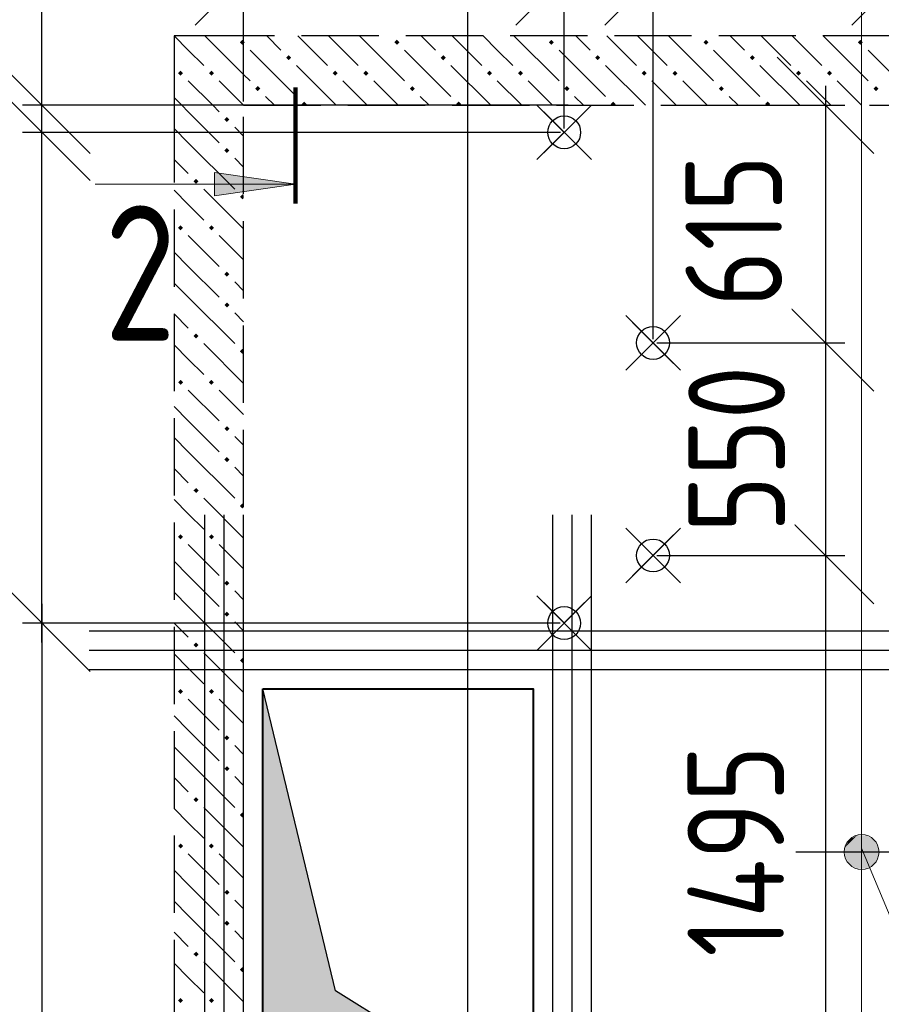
# Model space of a CAD drawing. Header units: millimetres. Extents: x 40580 to 1168286, y -220995 to 81020.
# Tile 35 of 194: x 266019 to 268249, y -108245 to -105697. Entities that reach past the tile are written whole.
import ezdxf

# ---------------------------------------------------------------- set-up
doc = ezdxf.new("R2010")
doc.units = ezdxf.units.MM
for name, pattern in [('______2', [270, 200, -70]), ('______5', [1100, 800, -100, 100, -100]), ('CENTER', [2, 1.25, -0.25, 0.25, -0.25])]:
    doc.linetypes.add(name, pattern=pattern)
doc.layers.add('ЖБ Стена верхний уровень', color=7, linetype='______2', true_color=0x656565)
for name, color, linetype, lineweight in [('Обрамление проемов стержнями', 7, 'Continuous', 25), ('ОСИ', 7, 'CENTER', 15), ('Основная', 7, 'Continuous', 40), ('Позиционная метка линия выноска', 7, 'Continuous', 13), ('Позиционная метка номер позиции', 7, 'Continuous', 13), ('Примечания', 7, 'Continuous', 13), ('Размерная линия_ общее', 7, 'Continuous', 25), ('Узлы символ', 7, 'Continuous', 25)]:
    doc.layers.add(name, color=color, linetype=linetype, lineweight=lineweight)
doc.layers.add('Тонкие', color=7, linetype='Continuous')
doc.layers.add('ФВ-2', color=7, linetype='Continuous')
doc.styles.add('GOST 2.304-81', font='txt')
doc.styles.add('ISOCPEUR', font='isocpeur.ttf')
doc.dimstyles.new('СПДС', dxfattribs={"dimscale": 125, "dimtxt": 250, "dimasz": 250, "dimexe": 50, "dimexo": 10, "dimgap": 100, "dimtad": 1, "dimdec": 0, "dimtxsty": 'GOST 2.304-81', "dimblk": 'OBLIQUE', "dimcen": 250, "dimdle": 50, "dimadec": 0, "dimazin": 2, "dimtfac": 0.75, "dimtdec": 0, "dimtmove": 1, "dimatfit": 3, "dimfxl": 1, "dimtfill": 1, "dimtolj": 1, "dimarcsym": 1})

# ---------------------------------------------------------------- blocks, each defined once
blk = doc.blocks.new('_OBLIQUE')
at = {"color": 0, "linetype": 'ByBlock'}
blk.add_line((-0.5, -0.5), (0.5, 0.5), dxfattribs=at)
blk = doc.blocks.new('*D17154')
at = {"layer": 'Defpoints', "color": 0}
for p in [(267658.3, -107083.4), (267922.7, -108578.4), (268104.7, -108578.4)]:
    blk.add_point(p, dxfattribs=at)
at = {"layer": 'Тонкие', "color": 0, "lineweight": -2}
for p, q in [((268104.7, -107033.4), (268104.7, -108628.4)), ((267668.3, -107083.4), (268154.7, -107083.4)), ((267932.7, -108578.4), (268154.7, -108578.4))]:
    blk.add_line(p, q, dxfattribs=at)
at = {"layer": 'Тонкие', "color": 0, "lineweight": -2, "xscale": 250, "yscale": 250, "zscale": 250}
for p, rotation in [((268104.7, -107083.4), 90), ((268104.7, -108578.4), 270)]:
    blk.add_blockref('_OBLIQUE', p, dxfattribs=dict(at, rotation=rotation))
at = {"layer": 'Тонкие', "color": 0, "insert": (267872.5, -107848.4), "char_height": 250, "attachment_point": 5, "rotation": 90, "style": 'GOST 2.304-81', "bg_fill": 3, "box_fill_scale": 1.1, "bg_fill_color": 256, "bg_fill_true_color": 13158600, "bg_fill_transparency": 0}
blk.add_mtext('\\A1;1495', dxfattribs=at)
blk = doc.blocks.new('*D17155')
at = {"layer": 'Defpoints', "color": 0}
for p in [(267658.3, -106533.4), (267658.3, -107083.4), (268104.7, -107083.4)]:
    blk.add_point(p, dxfattribs=at)
at = {"layer": 'Тонкие', "color": 0, "lineweight": -2}
for p, q in [((268104.7, -106483.4), (268104.7, -107133.4)), ((267668.3, -106533.4), (268154.7, -106533.4)), ((267668.3, -107083.4), (268154.7, -107083.4))]:
    blk.add_line(p, q, dxfattribs=at)
at = {"layer": 'Тонкие', "color": 0, "lineweight": -2, "xscale": 250, "yscale": 250, "zscale": 250}
for p, rotation in [((268104.7, -106533.4), 90), ((268104.7, -107083.4), 270)]:
    blk.add_blockref('_OBLIQUE', p, dxfattribs=dict(at, rotation=rotation))
at = {"layer": 'Тонкие', "color": 0, "insert": (267874.6, -106808.4), "char_height": 250, "attachment_point": 5, "rotation": 90, "style": 'GOST 2.304-81', "bg_fill": 3, "box_fill_scale": 1.1, "bg_fill_color": 256, "bg_fill_true_color": 13158600, "bg_fill_transparency": 0}
blk.add_mtext('\\A1;550', dxfattribs=at)
blk = doc.blocks.new('*D17156')
at = {"layer": 'Defpoints', "color": 0}
for p in [(267760.9, -105918.4), (267658.3, -106533.4), (268104.7, -106533.4)]:
    blk.add_point(p, dxfattribs=at)
at = {"layer": 'Тонкие', "color": 0, "lineweight": -2}
for p, q in [((268104.7, -105868.4), (268104.7, -106583.4)), ((267770.9, -105918.4), (268154.7, -105918.4)), ((267668.3, -106533.4), (268154.7, -106533.4))]:
    blk.add_line(p, q, dxfattribs=at)
at = {"layer": 'Тонкие', "color": 0, "lineweight": -2, "xscale": 250, "yscale": 250, "zscale": 250}
for p, rotation in [((268104.7, -105918.4), 90), ((268104.7, -106533.4), 270)]:
    blk.add_blockref('_OBLIQUE', p, dxfattribs=dict(at, rotation=rotation))
at = {"layer": 'Тонкие', "color": 0, "insert": (267867.3, -106243.4), "char_height": 250, "attachment_point": 5, "rotation": 90, "style": 'GOST 2.304-81', "bg_fill": 3, "box_fill_scale": 1.1, "bg_fill_color": 256, "bg_fill_true_color": 13158600, "bg_fill_transparency": 0}
blk.add_mtext('\\A1;615', dxfattribs=at)
blk = doc.blocks.new('*D17160')
at = {"layer": 'Defpoints', "color": 0}
for p in [(268298.3, -105585.9), (268298.3, -105738.4), (267658.3, -106533.4)]:
    blk.add_point(p, dxfattribs=at)
at = {"layer": 'Тонкие', "color": 0, "lineweight": -2}
for p, q in [((267658.3, -106523.4), (267658.3, -105535.9)), ((268298.3, -105728.4), (268298.3, -105535.9)), ((267608.3, -105585.9), (268348.3, -105585.9))]:
    blk.add_line(p, q, dxfattribs=at)
at = {"layer": 'Тонкие', "color": 0, "lineweight": -2, "xscale": 250, "yscale": 250, "zscale": 250, "rotation": 180}
blk.add_blockref('_OBLIQUE', (267658.3, -105585.9), dxfattribs=at)
at = {"layer": 'Тонкие', "color": 0, "lineweight": -2, "xscale": 250, "yscale": 250, "zscale": 250}
blk.add_blockref('_OBLIQUE', (268298.3, -105585.9), dxfattribs=at)
at = {"layer": 'Тонкие', "color": 0, "insert": (267978.5, -105353.7), "char_height": 250, "attachment_point": 5, "style": 'GOST 2.304-81', "bg_fill": 3, "box_fill_scale": 1.1, "bg_fill_color": 256, "bg_fill_true_color": 13158600, "bg_fill_transparency": 0}
blk.add_mtext('\\A1;640', dxfattribs=at)
blk = doc.blocks.new('*D17162')
at = {"layer": 'Defpoints', "color": 0}
for p in [(266598.3, -105585.9), (266598.3, -105918.4), (267428.4, -105988.4)]:
    blk.add_point(p, dxfattribs=at)
at = {"layer": 'Тонкие', "color": 0, "lineweight": -2}
for p, q in [((266598.3, -105908.4), (266598.3, -105535.9)), ((267428.4, -105978.4), (267428.4, -105535.9)), ((267478.4, -105585.9), (266548.3, -105585.9))]:
    blk.add_line(p, q, dxfattribs=at)
at = {"layer": 'Тонкие', "color": 0, "lineweight": -2, "xscale": 250, "yscale": 250, "zscale": 250, "rotation": 180}
blk.add_blockref('_OBLIQUE', (266598.3, -105585.9), dxfattribs=at)
at = {"layer": 'Тонкие', "color": 0, "lineweight": -2, "xscale": 250, "yscale": 250, "zscale": 250}
blk.add_blockref('_OBLIQUE', (267428.4, -105585.9), dxfattribs=at)
at = {"layer": 'Тонкие', "color": 0, "insert": (267013.4, -105355.7), "char_height": 250, "attachment_point": 5, "style": 'GOST 2.304-81', "bg_fill": 3, "box_fill_scale": 1.1, "bg_fill_color": 256, "bg_fill_true_color": 13158600, "bg_fill_transparency": 0}
blk.add_mtext('\\A1;830', dxfattribs=at)
blk = doc.blocks.new('*D17490')
at = {"layer": 'Defpoints', "color": 0}
for p in [(267428.4, -105585.9), (267428.4, -105988.4), (267658.3, -106533.4)]:
    blk.add_point(p, dxfattribs=at)
at = {"layer": 'Тонкие', "color": 0, "lineweight": -2}
for p, q in [((268201.5, -104377.5), (267514, -104377.5)), ((267514, -104377.5), (267543.3, -105585.9)), ((267428.4, -105978.4), (267428.4, -105535.9)), ((267658.3, -106523.4), (267658.3, -105535.9)), ((267708.3, -105585.9), (267378.4, -105585.9))]:
    blk.add_line(p, q, dxfattribs=at)
at = {"layer": 'Тонкие', "color": 0, "lineweight": -2, "xscale": 250, "yscale": 250, "zscale": 250, "rotation": 180}
blk.add_blockref('_OBLIQUE', (267428.4, -105585.9), dxfattribs=at)
at = {"layer": 'Тонкие', "color": 0, "lineweight": -2, "xscale": 250, "yscale": 250, "zscale": 250}
blk.add_blockref('_OBLIQUE', (267658.3, -105585.9), dxfattribs=at)
at = {"layer": 'Тонкие', "color": 0, "insert": (267857.7, -104137.7), "char_height": 250, "attachment_point": 5, "style": 'GOST 2.304-81', "bg_fill": 3, "box_fill_scale": 1.1, "bg_fill_color": 256, "bg_fill_true_color": 13158600, "bg_fill_transparency": 0}
blk.add_mtext('\\A1;230', dxfattribs=at)
blk = doc.blocks.new('*D18139')
at = {"layer": 'Defpoints', "color": 0}
for p in [(266076, -105918.4), (267448.3, -105918.4), (267428.4, -105988.4)]:
    blk.add_point(p, dxfattribs=at)
at = {"layer": 'Тонкие', "color": 0, "lineweight": -2}
for p, q in [((266076, -105918.4), (266076, -105052.1)), ((266076, -106038.4), (266076, -105868.4)), ((267438.3, -105918.4), (266026, -105918.4)), ((267418.4, -105988.4), (266026, -105988.4))]:
    blk.add_line(p, q, dxfattribs=at)
at = {"layer": 'Тонкие', "color": 0, "lineweight": -2, "xscale": 250, "yscale": 250, "zscale": 250}
for p, rotation in [((266076, -105918.4), 270), ((266076, -105988.4), 90)]:
    blk.add_blockref('_OBLIQUE', p, dxfattribs=dict(at, rotation=rotation))
at = {"layer": 'Тонкие', "color": 0, "insert": (265851, -105302.1), "char_height": 250, "attachment_point": 5, "rotation": 90, "style": 'GOST 2.304-81', "bg_fill": 3, "box_fill_scale": 1.1, "bg_fill_color": 256, "bg_fill_true_color": 13158600, "bg_fill_transparency": 0}
blk.add_mtext('\\A1;70', dxfattribs=at)
blk = doc.blocks.new('*D18140')
at = {"layer": 'Defpoints', "color": 0}
for p in [(266076, -105988.4), (267428.4, -105988.4), (267428.2, -107258.4)]:
    blk.add_point(p, dxfattribs=at)
at = {"layer": 'Тонкие', "color": 0, "lineweight": -2}
for p, q in [((266076, -107308.4), (266076, -105938.4)), ((267418.4, -105988.4), (266026, -105988.4)), ((267418.2, -107258.4), (266026, -107258.4))]:
    blk.add_line(p, q, dxfattribs=at)
at = {"layer": 'Тонкие', "color": 0, "lineweight": -2, "xscale": 250, "yscale": 250, "zscale": 250}
for p, rotation in [((266076, -105988.4), 90), ((266076, -107258.4), 270)]:
    blk.add_blockref('_OBLIQUE', p, dxfattribs=dict(at, rotation=rotation))
at = {"layer": 'Тонкие', "color": 0, "insert": (265841.3, -106658.5), "char_height": 250, "attachment_point": 5, "rotation": 90, "style": 'GOST 2.304-81', "bg_fill": 3, "box_fill_scale": 1.1, "bg_fill_color": 256, "bg_fill_true_color": 13158600, "bg_fill_transparency": 0}
blk.add_mtext('\\A1;1270', dxfattribs=at)
blk = doc.blocks.new('*D18141')
at = {"layer": 'Defpoints', "color": 0}
for p in [(267428.2, -107258.4), (266076, -108578.4), (267278.9, -108578.4)]:
    blk.add_point(p, dxfattribs=at)
at = {"layer": 'Тонкие', "color": 0, "lineweight": -2}
for p, q in [((266076, -107208.4), (266076, -108628.4)), ((267418.2, -107258.4), (266026, -107258.4)), ((267268.9, -108578.4), (266026, -108578.4))]:
    blk.add_line(p, q, dxfattribs=at)
at = {"layer": 'Тонкие', "color": 0, "lineweight": -2, "xscale": 250, "yscale": 250, "zscale": 250}
for p, rotation in [((266076, -107258.4), 90), ((266076, -108578.4), 270)]:
    blk.add_blockref('_OBLIQUE', p, dxfattribs=dict(at, rotation=rotation))
at = {"layer": 'Тонкие', "color": 0, "insert": (265836.1, -107935.9), "char_height": 250, "attachment_point": 5, "rotation": 90, "style": 'GOST 2.304-81', "bg_fill": 3, "box_fill_scale": 1.1, "bg_fill_color": 256, "bg_fill_true_color": 13158600, "bg_fill_transparency": 0}
blk.add_mtext('\\A1;1320', dxfattribs=at)

msp = doc.modelspace()

# ---------------------------------------------------------------- hatches: boundary and pattern name
at = {"layer": 'ЖБ Стена верхний уровень', "linetype": 'Continuous', "lineweight": -3, "transparency": 33554687}
for points in [[(266588.7, -105755.3), (266595.2, -105748.8), (266598.3, -105751.9), (266598.3, -105758.7), (266595.2, -105761.8)], [(266598.3, -105751.9), (266601.7, -105755.3), (266598.3, -105758.7)], [(266988.7, -105755.3), (266995.2, -105748.8), (267001.7, -105755.3), (266995.2, -105761.8)], [(267388.7, -105755.3), (267395.2, -105748.8), (267401.7, -105755.3), (267395.2, -105761.8)], [(267788.7, -105755.3), (267795.2, -105748.8), (267801.7, -105755.3), (267795.2, -105761.8)], [(268188.7, -105755.3), (268195.2, -105748.8), (268201.7, -105755.3), (268195.2, -105761.8)], [(266708.7, -105795.3), (266715.2, -105788.8), (266721.7, -105795.3), (266715.2, -105801.8)], [(267108.7, -105795.3), (267115.2, -105788.8), (267121.7, -105795.3), (267115.2, -105801.8)], [(267508.7, -105795.3), (267515.2, -105788.8), (267521.7, -105795.3), (267515.2, -105801.8)], [(267908.7, -105795.3), (267915.2, -105788.8), (267921.7, -105795.3), (267915.2, -105801.8)], [(266428.7, -105835.3), (266435.2, -105828.8), (266441.7, -105835.3), (266435.2, -105841.8)], [(266508.7, -105835.3), (266515.2, -105828.8), (266521.7, -105835.3), (266515.2, -105841.8)], [(266828.7, -105835.3), (266835.2, -105828.8), (266841.7, -105835.3), (266835.2, -105841.8)], [(266908.7, -105835.3), (266915.2, -105828.8), (266921.7, -105835.3), (266915.2, -105841.8)], [(267228.7, -105835.3), (267235.2, -105828.8), (267241.7, -105835.3), (267235.2, -105841.8)], [(267308.7, -105835.3), (267315.2, -105828.8), (267321.7, -105835.3), (267315.2, -105841.8)], [(267628.7, -105835.3), (267635.2, -105828.8), (267641.7, -105835.3), (267635.2, -105841.8)], [(267708.7, -105835.3), (267715.2, -105828.8), (267721.7, -105835.3), (267715.2, -105841.8)], [(268028.7, -105835.3), (268035.2, -105828.8), (268041.7, -105835.3), (268035.2, -105841.8)], [(268108.7, -105835.3), (268115.2, -105828.8), (268121.7, -105835.3), (268115.2, -105841.8)], [(266628.7, -105875.3), (266635.2, -105868.8), (266641.7, -105875.3), (266635.2, -105881.8)], [(267028.7, -105875.3), (267035.2, -105868.8), (267041.7, -105875.3), (267035.2, -105881.8)], [(267428.7, -105875.3), (267435.2, -105868.8), (267441.7, -105875.3), (267435.2, -105881.8)], [(267828.7, -105875.3), (267835.2, -105868.8), (267841.7, -105875.3), (267835.2, -105881.8)], [(268228.7, -105875.3), (268235.2, -105868.8), (268241.7, -105875.3), (268235.2, -105881.8)], [(266748.7, -105915.3), (266755.2, -105908.8), (266761.7, -105915.3), (266758.6, -105918.4), (266751.9, -105918.4)], [(267148.7, -105915.3), (267155.2, -105908.8), (267161.7, -105915.3), (267158.6, -105918.4), (267151.9, -105918.4)], [(267548.7, -105915.3), (267555.2, -105908.8), (267561.7, -105915.3), (267558.6, -105918.4), (267551.9, -105918.4)], [(267948.7, -105915.3), (267955.2, -105908.8), (267961.7, -105915.3), (267958.6, -105918.4), (267951.9, -105918.4)], [(266548.7, -105955.3), (266555.2, -105948.8), (266561.7, -105955.3), (266555.2, -105961.8)], [(266548.7, -106035.3), (266555.2, -106028.8), (266561.7, -106035.3), (266555.2, -106041.8)], [(266468.7, -106115.3), (266475.3, -106108.8), (266481.7, -106115.3), (266475.3, -106121.8)], [(266588.7, -106155.3), (266595.2, -106148.8), (266598.3, -106151.9), (266598.3, -106158.7), (266595.2, -106161.8)], [(266428.7, -106235.3), (266435.2, -106228.8), (266441.7, -106235.3), (266435.2, -106241.8)], [(266508.7, -106235.3), (266515.2, -106228.8), (266521.7, -106235.3), (266515.2, -106241.8)], [(266548.7, -106355.3), (266555.2, -106348.8), (266561.7, -106355.3), (266555.2, -106361.8)], [(266548.7, -106435.3), (266555.2, -106428.8), (266561.7, -106435.3), (266555.2, -106441.8)], [(266468.7, -106515.3), (266475.3, -106508.8), (266481.7, -106515.3), (266475.3, -106521.8)], [(266588.7, -106555.3), (266595.2, -106548.8), (266598.3, -106551.9), (266598.3, -106558.7), (266595.2, -106561.8)], [(266428.7, -106635.3), (266435.2, -106628.8), (266441.7, -106635.3), (266435.2, -106641.8)], [(266508.7, -106635.3), (266515.2, -106628.8), (266521.7, -106635.3), (266515.2, -106641.8)], [(266548.7, -106755.3), (266555.2, -106748.8), (266561.7, -106755.3), (266555.2, -106761.8)], [(266548.7, -106835.3), (266555.2, -106828.8), (266561.7, -106835.3), (266555.2, -106841.8)], [(266468.7, -106915.3), (266475.3, -106908.8), (266481.7, -106915.3), (266475.3, -106921.8)], [(266588.7, -106955.3), (266595.2, -106948.8), (266598.3, -106951.9), (266598.3, -106958.7), (266595.2, -106961.8)], [(266428.7, -107035.3), (266435.2, -107028.8), (266441.7, -107035.3), (266435.2, -107041.8)], [(266508.7, -107035.3), (266515.2, -107028.8), (266521.7, -107035.3), (266515.2, -107041.8)], [(266548.7, -107155.3), (266555.2, -107148.8), (266561.7, -107155.3), (266555.2, -107161.8)], [(266548.7, -107235.3), (266555.2, -107228.8), (266561.7, -107235.3), (266555.2, -107241.8)], [(266468.7, -107315.3), (266475.3, -107308.8), (266481.7, -107315.3), (266475.3, -107321.8)], [(266588.7, -107355.3), (266595.2, -107348.8), (266598.3, -107351.9), (266598.3, -107358.7), (266595.2, -107361.8)], [(266428.7, -107435.3), (266435.2, -107428.8), (266441.7, -107435.3), (266435.2, -107441.8)], [(266508.7, -107435.3), (266515.2, -107428.8), (266521.7, -107435.3), (266515.2, -107441.8)], [(266548.7, -107555.3), (266555.2, -107548.8), (266561.7, -107555.3), (266555.2, -107561.8)], [(266548.7, -107635.3), (266555.2, -107628.8), (266561.7, -107635.3), (266555.2, -107641.8)], [(266468.7, -107715.3), (266475.3, -107708.8), (266481.7, -107715.3), (266475.3, -107721.8)], [(266588.7, -107755.3), (266595.2, -107748.8), (266598.3, -107751.9), (266598.3, -107758.7), (266595.2, -107761.8)], [(266428.7, -107835.3), (266435.2, -107828.8), (266441.7, -107835.3), (266435.2, -107841.8)], [(266508.7, -107835.3), (266515.2, -107828.8), (266521.7, -107835.3), (266515.2, -107841.8)], [(266548.7, -107955.3), (266555.2, -107948.8), (266561.7, -107955.3), (266555.2, -107961.8)], [(266548.7, -108035.3), (266555.2, -108028.8), (266561.7, -108035.3), (266555.2, -108041.8)], [(266468.7, -108115.3), (266475.3, -108108.8), (266481.7, -108115.3), (266475.3, -108121.8)], [(266588.7, -108155.3), (266595.2, -108148.8), (266598.3, -108151.9), (266598.3, -108158.7), (266595.2, -108161.8)], [(266428.7, -108235.3), (266435.2, -108228.8), (266441.7, -108235.3), (266435.2, -108241.8)], [(266508.7, -108235.3), (266515.2, -108228.8), (266521.7, -108235.3), (266515.2, -108241.8)]]:
    msp.add_hatch(color=7, dxfattribs=at).paths.add_polyline_path(points, flags=16)
at = {"layer": 'Позиционная метка номер позиции', "linetype": 'Continuous', "lineweight": 13, "transparency": 33554687}
for points in [[(268155, -107839.5), (268186.8, -107807.7), (268166.5, -107819.1)], [(268186.8, -107807.7), (268155, -107839.5), (268155, -107862.4)], [(268186.8, -107807.7), (268155, -107862.4), (268209.7, -107807.7)], [(268209.7, -107807.7), (268155, -107862.4), (268166.5, -107882.8)], [(268209.7, -107807.7), (268166.5, -107882.8), (268230.1, -107819.1)], [(268230.1, -107819.1), (268166.5, -107882.8), (268186.8, -107894.2)], [(268230.1, -107819.1), (268186.8, -107894.2), (268241.6, -107839.5)], [(268241.6, -107839.5), (268186.8, -107894.2), (268209.7, -107894.2)], [(268241.6, -107839.5), (268209.7, -107894.2), (268241.6, -107862.4)], [(268241.6, -107862.4), (268209.7, -107894.2), (268230.1, -107882.8)]]:
    msp.add_hatch(color=7, dxfattribs=at).paths.add_polyline_path(points)
at = {"layer": 'Узлы символ', "linetype": 'Continuous', "lineweight": 13, "transparency": 33554687}
msp.add_hatch(color=7, dxfattribs=at).paths.add_polyline_path([(266523, -106092.3), (266733, -106122.3), (266523, -106152.3)], flags=16)
at = {"layer": 'ФВ-2'}
h = msp.add_hatch(color=256, dxfattribs=at)
h.dxf.hatch_style = 1
h.paths.add_polyline_path([(266742.4, -107819.2), (266836.4, -108210), (267348.3, -108528.4), (266668.3, -108528.4)])
h.paths.add_polyline_path([(266742.4, -107819.2), (266668.3, -108528.4), (266648.3, -108528.4), (266648.3, -107428.4)])

# ---------------------------------------------------------------- linework, layer by layer
at = {"color": 7, "linetype": 'Continuous', "lineweight": 25, "transparency": 33554687}
msp.add_line((268448.3, -107850.9), (268028.3, -107850.9), dxfattribs=at)
at = {"layer": 'ЖБ Стена верхний уровень', "color": 251, "linetype": '______2', "lineweight": -3, "true_color": 0x656565, "transparency": 33554687}
for p, q in [((266418.3, -105738.4), (266418.3, -105918.4)), ((266598.3, -105738.4), (266418.3, -105738.4)), ((268298.3, -105738.4), (266598.3, -105738.4)), ((266418.3, -105918.4), (266418.3, -110318.4)), ((266598.3, -108578.4), (266598.3, -105918.4)), ((266598.3, -105918.4), (268298.3, -105918.4))]:
    msp.add_line(p, q, dxfattribs=at)
at = {"layer": 'ЖБ Стена верхний уровень', "color": 9, "linetype": 'Continuous', "lineweight": -3, "true_color": 0xc7c7c7, "transparency": 33554687}
for p, q in [((266455.2, -105775.3), (266418.4, -105738.4)), ((266498.4, -105738.4), (266598.3, -105838.4)), ((266658.4, -105738.4), (266695.2, -105775.3)), ((266738.4, -105738.4), (266815.2, -105815.3)), ((266855.2, -105775.3), (266818.4, -105738.4)), ((266898.4, -105738.4), (267015.2, -105855.3)), ((267058.4, -105738.4), (267095.2, -105775.3)), ((267138.4, -105738.4), (267215.2, -105815.3)), ((267255.2, -105775.3), (267218.4, -105738.4)), ((267298.4, -105738.4), (267415.2, -105855.3)), ((267458.4, -105738.4), (267495.2, -105775.3)), ((267538.4, -105738.4), (267615.2, -105815.3)), ((267655.2, -105775.3), (267618.4, -105738.4)), ((267698.4, -105738.4), (267815.2, -105855.3)), ((267858.4, -105738.4), (267895.2, -105775.3)), ((267938.4, -105738.4), (268015.2, -105815.3)), ((268055.2, -105775.3), (268018.4, -105738.4)), ((268098.4, -105738.4), (268215.2, -105855.3)), ((266495.2, -105815.3), (266455.2, -105775.3)), ((266615.2, -105775.3), (266735.2, -105895.3)), ((266895.2, -105815.3), (266855.2, -105775.3)), ((267015.2, -105775.3), (267135.2, -105895.3)), ((267295.2, -105815.3), (267255.2, -105775.3)), ((267415.2, -105775.3), (267535.2, -105895.3)), ((267695.2, -105815.3), (267655.2, -105775.3)), ((267815.2, -105775.3), (267935.2, -105895.3)), ((268095.2, -105815.3), (268055.2, -105775.3)), ((268215.2, -105775.3), (268298.3, -105858.4)), ((266838.4, -105918.4), (266735.2, -105815.3)), ((267238.4, -105918.4), (267135.2, -105815.3)), ((267638.4, -105918.4), (267535.2, -105815.3)), ((268038.4, -105918.4), (267935.2, -105815.3)), ((266598.3, -105838.4), (266615.2, -105855.3)), ((266455.2, -105855.3), (266518.4, -105918.4)), ((266535.2, -105855.3), (266598.3, -105918.4)), ((266855.2, -105855.3), (266918.4, -105918.4)), ((266935.2, -105855.3), (266998.4, -105918.4)), ((267255.2, -105855.3), (267318.4, -105918.4)), ((267335.2, -105855.3), (267398.4, -105918.4)), ((267655.2, -105855.3), (267718.4, -105918.4)), ((267735.2, -105855.3), (267798.4, -105918.4)), ((268055.2, -105855.3), (268118.4, -105918.4)), ((268135.2, -105855.3), (268198.4, -105918.4)), ((266438.4, -105918.4), (266418.3, -105898.3)), ((266678.4, -105918.4), (266655.2, -105895.3)), ((267078.4, -105918.4), (267055.2, -105895.3)), ((267478.4, -105918.4), (267455.2, -105895.3)), ((267878.4, -105918.4), (267855.2, -105895.3)), ((266455.2, -105935.3), (266438.4, -105918.4)), ((266518.4, -105918.4), (266535.2, -105935.3)), ((266598.3, -105918.4), (266598.4, -105918.4)), ((266455.2, -105935.3), (266535.2, -106015.3)), ((266418.3, -105978.3), (266455.2, -106015.3)), ((266598.3, -105998.4), (266575.3, -105975.3)), ((266455.2, -106015.3), (266575.3, -106135.3)), ((266575.3, -106055.3), (266598.3, -106078.4)), ((266418.3, -106058.3), (266455.2, -106095.3)), ((266455.2, -106175.3), (266418.3, -106138.3)), ((266495.2, -106135.3), (266598.3, -106238.4)), ((266495.2, -106215.3), (266455.2, -106175.3)), ((266455.2, -106255.3), (266535.2, -106335.3)), ((266535.2, -106255.3), (266598.3, -106318.4)), ((266455.2, -106335.3), (266418.3, -106298.3)), ((266455.2, -106335.3), (266535.2, -106415.3)), ((266418.3, -106378.3), (266455.2, -106415.3)), ((266598.3, -106398.4), (266575.3, -106375.3)), ((266455.2, -106415.3), (266575.3, -106535.3)), ((266418.3, -106458.3), (266455.2, -106495.3)), ((266575.3, -106455.3), (266598.3, -106478.4)), ((266455.2, -106575.3), (266418.3, -106538.3)), ((266495.2, -106535.3), (266598.3, -106638.4)), ((266495.2, -106615.3), (266455.2, -106575.3)), ((266455.2, -106655.3), (266535.2, -106735.3)), ((266535.2, -106655.3), (266598.3, -106718.4)), ((266455.2, -106735.3), (266418.3, -106698.3)), ((266455.2, -106735.3), (266535.2, -106815.3)), ((266418.3, -106778.3), (266455.2, -106815.3)), ((266598.3, -106798.4), (266575.3, -106775.3)), ((266455.2, -106815.3), (266575.3, -106935.3)), ((266418.3, -106858.3), (266455.2, -106895.3)), ((266575.3, -106855.3), (266598.3, -106878.4)), ((266455.2, -106975.3), (266418.3, -106938.3)), ((266495.2, -106935.3), (266598.3, -107038.4)), ((266495.2, -107015.3), (266455.2, -106975.3)), ((266455.2, -107055.3), (266535.2, -107135.3)), ((266535.2, -107055.3), (266598.3, -107118.4)), ((266455.2, -107135.3), (266418.3, -107098.3)), ((266455.2, -107135.3), (266535.2, -107215.3)), ((266418.3, -107178.3), (266455.2, -107215.3)), ((266598.3, -107198.4), (266575.3, -107175.3)), ((266455.2, -107215.3), (266575.3, -107335.3)), ((266575.3, -107255.3), (266598.3, -107278.4)), ((266418.3, -107258.3), (266455.2, -107295.3)), ((266455.2, -107375.3), (266418.3, -107338.3)), ((266495.2, -107335.3), (266598.3, -107438.4)), ((266495.2, -107415.3), (266455.2, -107375.3)), ((266455.2, -107455.3), (266535.2, -107535.3)), ((266535.2, -107455.3), (266598.3, -107518.4)), ((266455.2, -107535.3), (266418.3, -107498.3)), ((266455.2, -107535.3), (266535.2, -107615.3)), ((266418.3, -107578.3), (266455.2, -107615.3)), ((266598.3, -107598.4), (266575.3, -107575.3)), ((266455.2, -107615.3), (266575.3, -107735.3)), ((266418.3, -107658.3), (266455.2, -107695.3)), ((266575.3, -107655.3), (266598.3, -107678.4)), ((266455.2, -107775.3), (266418.3, -107738.3)), ((266495.2, -107735.3), (266598.3, -107838.4)), ((266495.2, -107815.3), (266455.2, -107775.3)), ((266455.2, -107855.3), (266535.2, -107935.3)), ((266535.2, -107855.3), (266598.3, -107918.4)), ((266455.2, -107935.3), (266418.3, -107898.3)), ((266455.2, -107935.3), (266535.2, -108015.3)), ((266418.3, -107978.3), (266455.2, -108015.3)), ((266598.3, -107998.4), (266575.3, -107975.3)), ((266455.2, -108015.3), (266575.3, -108135.3)), ((266418.3, -108058.3), (266455.2, -108095.3)), ((266575.3, -108055.3), (266598.3, -108078.4)), ((266455.2, -108175.3), (266418.3, -108138.3)), ((266495.2, -108135.3), (266598.3, -108238.4)), ((266495.2, -108215.3), (266455.2, -108175.3))]:
    msp.add_line(p, q, dxfattribs=at)
at = {"layer": 'Обрамление проемов стержнями', "color": 7, "linetype": 'Continuous', "lineweight": 25, "transparency": 33554687}
for p, q in [((266498.3, -110468.4), (266498.3, -106978.4)), ((266548.3, -110468.4), (266548.3, -106978.4)), ((266548.3, -110468.4), (266548.3, -106978.4)), ((266548.3, -110468.4), (266548.3, -106978.4)), ((266548.3, -110468.4), (266548.3, -106978.4)), ((266598.3, -110468.4), (266598.3, -106978.4)), ((266598.3, -110468.4), (266598.3, -106978.4)), ((266598.3, -110468.4), (266598.3, -106978.4)), ((266598.3, -110468.4), (266598.3, -106978.4))]:
    msp.add_line(p, q, dxfattribs=at)
msp.add_lwpolyline([(267398.3, -106978.4), (267398.3, -108549.7), (267397.6, -108555.1), (267395.8, -108560.5), (267392.9, -108565.5), (267389.5, -108569.7), (267385.4, -108573.1), (267380.4, -108575.9), (267374.9, -108577.7), (267369.6, -108578.4), (267098.3, -108578.4)], dxfattribs=at)
msp.add_lwpolyline([(267398.3, -106978.4), (267398.3, -108549.7), (267397.6, -108555.1), (267395.8, -108560.5), (267392.9, -108565.5), (267389.5, -108569.7), (267385.4, -108573.1), (267380.4, -108575.9), (267374.9, -108577.7), (267369.6, -108578.4), (267098.3, -108578.4)], dxfattribs=at)
msp.add_lwpolyline([(267398.3, -106978.4), (267398.3, -108549.7), (267397.6, -108555.1), (267395.8, -108560.5), (267392.9, -108565.5), (267389.5, -108569.7), (267385.4, -108573.1), (267380.4, -108575.9), (267374.9, -108577.7), (267369.6, -108578.4), (267098.3, -108578.4)], dxfattribs=at)
msp.add_lwpolyline([(267398.3, -106978.4), (267398.3, -108549.7), (267397.6, -108555.1), (267395.8, -108560.5), (267392.9, -108565.5), (267389.5, -108569.7), (267385.4, -108573.1), (267380.4, -108575.9), (267374.9, -108577.7), (267369.6, -108578.4), (267098.3, -108578.4)], dxfattribs=at)
at = {"layer": 'ОСИ', "color": 8, "linetype": '______5', "lineweight": -3, "transparency": 33554687}
msp.add_line((267178.3, -103418.4), (267178.3, -110103.4), dxfattribs=at)
at = {"layer": 'Основная', "transparency": 33554687}
msp.add_lwpolyline([(266648.3, -107428.4), (267348.3, -107428.4), (267348.3, -108528.4), (266648.3, -108528.4)], close=True, dxfattribs=at)
at = {"layer": 'Позиционная метка линия выноска', "color": 251, "linetype": 'Continuous', "lineweight": 13, "true_color": 0x494949, "transparency": 33554687}
for p, q in [((268198.3, -105773.4), (268198.3, -105773.4)), ((268198.3, -105773.4), (268198.3, -105773.4)), ((268198.3, -105773.4), (268198.3, -105773.4)), ((268097.6, -105898.4), (268097.6, -105898.4)), ((268097.6, -105898.4), (268097.6, -105898.4)), ((268097.6, -105898.4), (268097.6, -105898.4))]:
    msp.add_line(p, q, dxfattribs=at)
msp.add_lwpolyline([(268198.3, -104823.4), (268198.3, -110218.4), (264428.3, -110218.4), (264428.3, -108698.4), (263448.3, -108698.4), (263448.3, -106798.4), (263448.3, -104948.4), (264928.3, -104948.4), (266717.6, -104948.4), (266717.6, -104948.4), (268097.6, -104948.4)], dxfattribs=at)
at = {"layer": 'Позиционная метка номер позиции', "color": 7, "linetype": 'Continuous', "lineweight": 13, "transparency": 33554687}
for p, q in [((268166.5, -107819.1), (268166.5, -107819.1)), ((268230.1, -107819.1), (268230.1, -107819.1)), ((268166.5, -107882.8), (268166.5, -107882.8)), ((268230.1, -107882.8), (268230.1, -107882.8))]:
    msp.add_line(p, q, dxfattribs=at)
msp.add_lwpolyline([(268198.3, -107840.9), (268630.8, -108873.4), (272908.3, -108873.4)], dxfattribs=at)
msp.add_circle((268198.3, -107850.9), 45, dxfattribs=at)
at = {"layer": 'Тонкие', "lineweight": 100}
msp.add_line((266733, -106172.3), (266733, -105872.3), dxfattribs=at)
at = {"layer": 'Тонкие'}
for p, q in [((266836.4, -108210), (266648.3, -107428.4)), ((267348.3, -108528.4), (266836.4, -108210))]:
    msp.add_line(p, q, dxfattribs=at)
at = {"layer": 'Узлы символ', "color": 7, "linetype": 'Continuous', "lineweight": 13, "transparency": 33554687}
for p, q in [((266523, -106152.3), (266523, -106092.3)), ((266523, -106092.3), (266733, -106122.3)), ((266733, -106122.3), (266213.8, -106122.3)), ((266523, -106122.3), (266508, -106122.3)), ((266733, -106122.3), (266523, -106152.3)), ((266733, -106122.3), (266733, -106122.3)), ((266733, -106122.3), (266733, -106122.3)), ((266733, -106122.3), (266733, -106122.3))]:
    msp.add_line(p, q, dxfattribs=at)

# ---------------------------------------------------------------- texts
at = {"layer": 'Узлы символ', "color": 7, "linetype": 'Continuous', "lineweight": -3, "transparency": 33554687, "insert": (266237.7, -106527.6), "char_height": 350, "width": 381.312, "attachment_point": 7, "style": 'ISOCPEUR'}
msp.add_mtext('\\W0.78;2', dxfattribs=at)

# ---------------------------------------------------------------- next in the draw order: dimensions: what is measured, and where the dimension line sits
at = {"layer": 'Тонкие'}
dim = msp.add_linear_dim(base=(268104.7, -108578.4), p1=(267658.3, -107083.4), p2=(267922.7, -108578.4), angle=270, dimstyle='СПДС', override={"dimscale": 1}, dxfattribs=at)
dim.commit()
dim.dimension.update_dxf_attribs({"geometry": '*D17154', "text_midpoint": (268104.7, -107848.4), "dimtype": 160})

# ---------------------------------------------------------------- next in the draw order: linework, layer by layer
at = {"layer": 'Обрамление проемов стержнями', "color": 7, "linetype": 'Continuous', "lineweight": 25, "transparency": 33554687}
for p, q in [((266198.3, -107278.4), (268448.3, -107278.4)), ((266198.3, -107278.4), (268448.3, -107278.4)), ((266198.3, -107328.4), (268448.3, -107328.4)), ((266198.3, -107328.4), (268448.3, -107328.4)), ((266198.3, -107378.4), (268448.3, -107378.4)), ((266198.3, -107378.4), (268448.3, -107378.4))]:
    msp.add_line(p, q, dxfattribs=at)

# ---------------------------------------------------------------- next in the draw order: dimensions: what is measured, and where the dimension line sits
at = {"layer": 'Тонкие'}
dim = msp.add_linear_dim(base=(268104.7, -107083.4), p1=(267658.3, -106533.4), p2=(267658.3, -107083.4), angle=270, dimstyle='СПДС', override={"dimscale": 1}, dxfattribs=at)
dim.commit()
dim.dimension.update_dxf_attribs({"geometry": '*D17155', "text_midpoint": (268104.7, -106808.4), "dimtype": 160})

# ---------------------------------------------------------------- next in the draw order: linework, layer by layer
msp.add_circle((267658.3, -107083.4), 42.5)
at = {"layer": 'Обрамление проемов стержнями', "color": 7, "linetype": 'Continuous', "lineweight": 25, "transparency": 33554687}
for points in [[(267448.3, -106978.4), (267448.3, -108549.7), (267449, -108555.1), (267450.8, -108560.5), (267453.7, -108565.5), (267457.1, -108569.7), (267461.2, -108573.1), (267466.2, -108575.9), (267471.7, -108577.7), (267477, -108578.4), (267748.3, -108578.4)], [(267448.3, -106978.4), (267448.3, -108549.7), (267449, -108555.1), (267450.8, -108560.5), (267453.7, -108565.5), (267457.1, -108569.7), (267461.2, -108573.1), (267466.2, -108575.9), (267471.7, -108577.7), (267477, -108578.4), (267748.3, -108578.4)], [(267448.3, -106978.4), (267448.3, -108549.7), (267449, -108555.1), (267450.8, -108560.5), (267453.7, -108565.5), (267457.1, -108569.7), (267461.2, -108573.1), (267466.2, -108575.9), (267471.7, -108577.7), (267477, -108578.4), (267748.3, -108578.4)], [(267448.3, -106978.4), (267448.3, -108549.7), (267449, -108555.1), (267450.8, -108560.5), (267453.7, -108565.5), (267457.1, -108569.7), (267461.2, -108573.1), (267466.2, -108575.9), (267471.7, -108577.7), (267477, -108578.4), (267748.3, -108578.4)], [(267498.3, -106978.4), (267498.3, -108549.7), (267499, -108555.1), (267500.8, -108560.5), (267503.7, -108565.5), (267507.1, -108569.7), (267511.2, -108573.1), (267516.2, -108575.9), (267521.7, -108577.7), (267527, -108578.4), (267798.3, -108578.4)]]:
    msp.add_lwpolyline(points, dxfattribs=at)
at = {"layer": 'Примечания', "color": 7, "linetype": 'Continuous', "lineweight": 13, "transparency": 33554687}
for p, q in [((267729, -107012.7), (267587.6, -107154.1)), ((267729, -107154.1), (267587.6, -107012.7))]:
    msp.add_line(p, q, dxfattribs=at)
at = {"layer": 'Размерная линия_ общее', "color": 7, "linetype": 'Continuous', "lineweight": 18, "transparency": 33554687}
for p, q in [((267711.3, -107030.4), (267605.3, -107136.5)), ((267711.3, -107136.5), (267605.3, -107030.4))]:
    msp.add_line(p, q, dxfattribs=at)

# ---------------------------------------------------------------- next in the draw order: dimensions: what is measured, and where the dimension line sits
at = {"layer": 'Тонкие'}
dim = msp.add_linear_dim(base=(268104.7, -106533.4), p1=(267760.9, -105918.4), p2=(267658.3, -106533.4), angle=270, dimstyle='СПДС', override={"dimscale": 1}, dxfattribs=at)
dim.commit()
dim.dimension.update_dxf_attribs({"geometry": '*D17156', "text_midpoint": (268104.7, -106243.4), "dimtype": 160})

# ---------------------------------------------------------------- next in the draw order: dimensions: what is measured, and where the dimension line sits
dim = msp.add_linear_dim(base=(268298.3, -105585.9), p1=(267658.3, -106533.4), p2=(268298.3, -105738.4), dimstyle='СПДС', override={"dimscale": 1}, dxfattribs=at)
dim.commit()
dim.dimension.update_dxf_attribs({"geometry": '*D17160', "text_midpoint": (267978.5, -105585.9), "dimtype": 160})

# ---------------------------------------------------------------- next in the draw order: dimensions: what is measured, and where the dimension line sits
dim = msp.add_linear_dim(base=(266598.3, -105585.9), p1=(267428.4, -105988.4), p2=(266598.3, -105918.4), dimstyle='СПДС', override={"dimscale": 1}, dxfattribs=at)
dim.commit()
dim.dimension.update_dxf_attribs({"geometry": '*D17162', "text_midpoint": (267013.4, -105585.9), "dimtype": 160})

# ---------------------------------------------------------------- next in the draw order: linework, layer by layer
at = {"layer": 'ОСИ', "color": 8, "linetype": '______5', "lineweight": -3, "transparency": 33554687}
msp.add_line((267178.3, -102418.4), (267178.3, -112918.4), dxfattribs=at)

# ---------------------------------------------------------------- next in the draw order: dimensions: what is measured, and where the dimension line sits
at = {"layer": 'Тонкие'}
dim = msp.add_linear_dim(base=(267428.4, -105585.9), p1=(267658.3, -106533.4), p2=(267428.4, -105988.4), angle=180, dimstyle='СПДС', override={"dimscale": 1}, dxfattribs=at)
dim.commit()
dim.dimension.update_dxf_attribs({"geometry": '*D17490', "text_midpoint": (267614, -104377.5), "dimtype": 160})

# ---------------------------------------------------------------- next in the draw order: linework, layer by layer
msp.add_circle((267658.3, -106533.4), 42.5)
at = {"layer": 'Примечания', "color": 7, "linetype": 'Continuous', "lineweight": 13, "transparency": 33554687}
for p, q in [((267729, -106462.7), (267587.6, -106604.1)), ((267729, -106604.1), (267587.6, -106462.7))]:
    msp.add_line(p, q, dxfattribs=at)
at = {"layer": 'Размерная линия_ общее', "color": 7, "linetype": 'Continuous', "lineweight": 18, "transparency": 33554687}
for p, q in [((267711.3, -106480.4), (267605.3, -106586.5)), ((267711.3, -106586.5), (267605.3, -106480.4))]:
    msp.add_line(p, q, dxfattribs=at)

# ---------------------------------------------------------------- next in the draw order: dimensions: what is measured, and where the dimension line sits
at = {"layer": 'Тонкие'}
dim = msp.add_linear_dim(base=(266076, -105918.4), p1=(267428.4, -105988.4), p2=(267448.3, -105918.4), angle=90, dimstyle='СПДС', override={"dimscale": 1}, dxfattribs=at)
dim.commit()
dim.dimension.update_dxf_attribs({"geometry": '*D18139', "text_midpoint": (265926.4, -105302.1), "dimtype": 160})

# ---------------------------------------------------------------- next in the draw order: dimensions: what is measured, and where the dimension line sits
dim = msp.add_linear_dim(base=(266076, -105988.4), p1=(267428.2, -107258.4), p2=(267428.4, -105988.4), angle=90, dimstyle='СПДС', override={"dimscale": 1}, dxfattribs=at)
dim.commit()
dim.dimension.update_dxf_attribs({"geometry": '*D18140', "text_midpoint": (266076, -106658.5), "dimtype": 160})

# ---------------------------------------------------------------- next in the draw order: linework, layer by layer
msp.add_circle((267428.4, -105988.4), 42.5)
at = {"layer": 'Примечания', "color": 7, "linetype": 'Continuous', "lineweight": 13, "transparency": 33554687}
for p, q in [((267499.1, -105917.7), (267357.6, -106059.1)), ((267499.1, -106059.1), (267357.6, -105917.7))]:
    msp.add_line(p, q, dxfattribs=at)
at = {"layer": 'Размерная линия_ общее', "color": 7, "linetype": 'Continuous', "lineweight": 18, "transparency": 33554687}
for p, q in [((267481.4, -105935.4), (267375.3, -106041.5)), ((267481.4, -106041.5), (267375.3, -105935.4))]:
    msp.add_line(p, q, dxfattribs=at)

# ---------------------------------------------------------------- next in the draw order: dimensions: what is measured, and where the dimension line sits
at = {"layer": 'Тонкие'}
dim = msp.add_linear_dim(base=(266076, -108578.4), p1=(267428.2, -107258.4), p2=(267278.9, -108578.4), angle=270, dimstyle='СПДС', override={"dimscale": 1}, dxfattribs=at)
dim.commit()
dim.dimension.update_dxf_attribs({"geometry": '*D18141', "text_midpoint": (266076, -107935.9), "dimtype": 160})

# ---------------------------------------------------------------- next in the draw order: linework, layer by layer
msp.add_circle((267428.2, -107258.4), 42.5)
at = {"layer": 'Примечания', "color": 7, "linetype": 'Continuous', "lineweight": 13, "transparency": 33554687}
for p, q in [((267498.9, -107187.7), (267357.5, -107329.2)), ((267498.9, -107329.2), (267357.5, -107187.7))]:
    msp.add_line(p, q, dxfattribs=at)
at = {"layer": 'Размерная линия_ общее', "color": 7, "linetype": 'Continuous', "lineweight": 18, "transparency": 33554687}
for p, q in [((267481.2, -107205.4), (267375.2, -107311.5)), ((267481.2, -107311.5), (267375.2, -107205.4))]:
    msp.add_line(p, q, dxfattribs=at)

doc.saveas('drawing.dxf')
